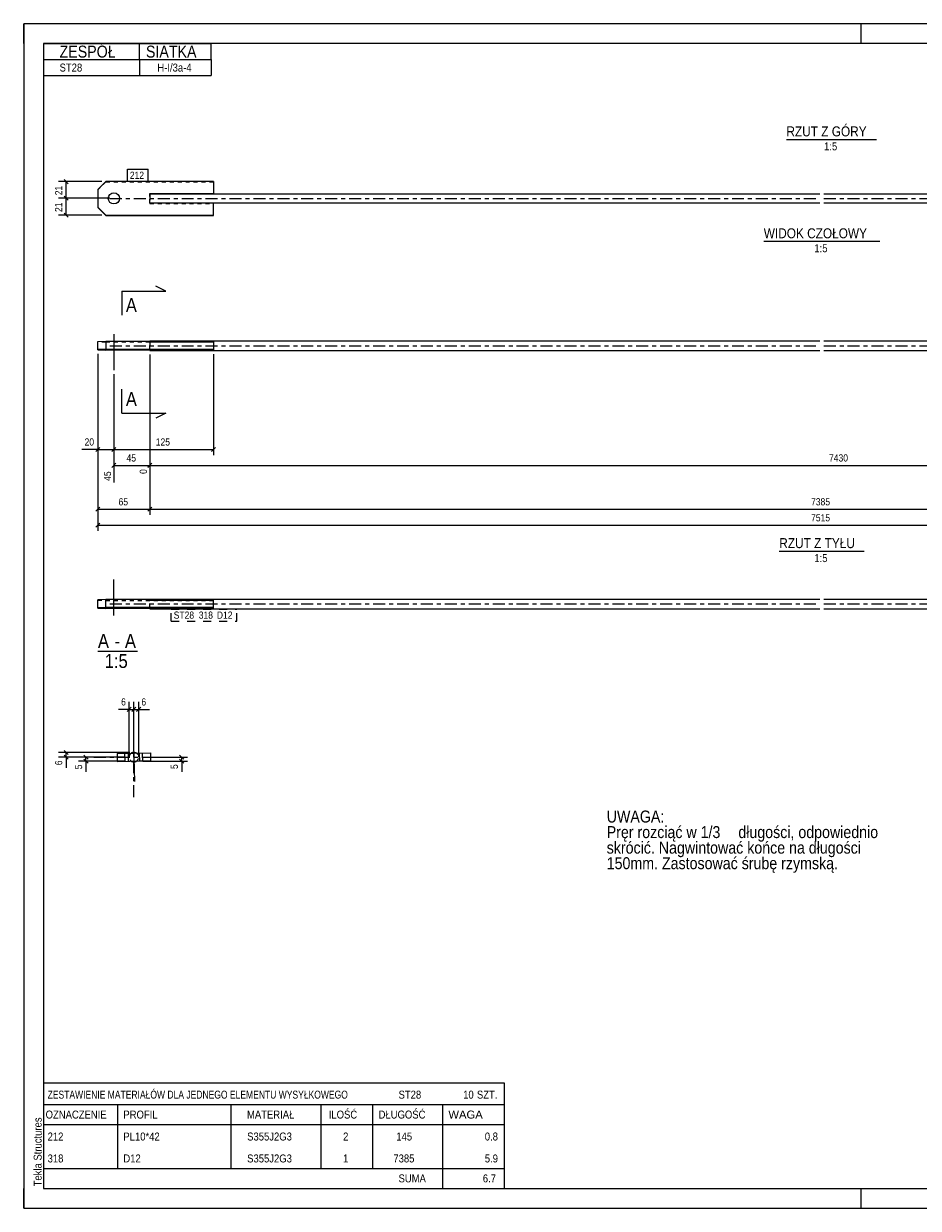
# Model space of a CAD drawing. Header units: millimetres. Extents: x 0 to 420, y 0 to 297.
# Tile 1 of 2: x 0 to 224, y 0 to 297. Entities that reach past the tile are written whole.
import ezdxf

# ---------------------------------------------------------------- set-up
doc = ezdxf.new("R2010")
doc.units = ezdxf.units.MM
for name, pattern in [('XKITLINE00', [0]), ('XKITLINE01', [4, 1, -1, 1, -1]), ('XKITLINE02', [4, 2, -2]), ('XKITLINE03', [6, 3, -1, 1, -1])]:
    doc.linetypes.add(name, pattern=pattern)
for name, color, linetype, lineweight in [('Arkusz rysunku', 3, 'Continuous', 0), ('Element', 2, 'Continuous', 0), ('Inny typ obiektu', 7, 'Continuous', 0), ('Przekrój', 7, 'Continuous', 0), ('Tekst', 7, 'Continuous', 0), ('Wymiar', 4, 'Continuous', 0), ('Znak elementu', 2, 'Continuous', 0), ('Śruba', 3, 'Continuous', 0)]:
    doc.layers.add(name, color=color, linetype=linetype, lineweight=lineweight)
doc.styles.add('ARIAL', font='ARIAL.TTF')

msp = doc.modelspace()

# ---------------------------------------------------------------- linework, layer by layer
at = {"layer": 'Arkusz rysunku', "linetype": 'XKITLINE00', "lineweight": 0}
for p, q in [((420, 297), (0, 297)), ((0, 297), (0, 0)), ((0, 292), (0, 297)), ((5, 297), (0, 297)), ((210, 292), (210, 297)), ((415, 292), (5, 292)), ((5, 292), (5, 5)), ((0, 0), (0, 5)), ((5, 5), (415, 5)), ((210, 0), (210, 5)), ((0, 0), (420, 0))]:
    msp.add_line(p, q, dxfattribs=at)
at = {"layer": 'Element', "linetype": 'XKITLINE00', "lineweight": 0}
for p, q in [((20.62, 257.4), (18.62, 255.4)), ((47.62, 257.4), (20.62, 257.4)), ((47.62, 257.4), (47.62, 254.38)), ((18.62, 255.4), (18.62, 250.95)), ((31.62, 253.68), (31.62, 254.4)), ((31.62, 254.4), (47.62, 254.4)), ((31.62, 254.38), (199.62, 254.38)), ((31.62, 253.68), (31.62, 252.73)), ((31.62, 252), (31.62, 252.73)), ((200.62, 254.38), (368.62, 254.38)), ((18.62, 251), (20.62, 249)), ((20.62, 248.95), (18.62, 250.95)), ((47.62, 252), (31.62, 252)), ((47.62, 248.95), (47.62, 252)), ((199.62, 251.98), (47.62, 251.98)), ((352.62, 251.98), (200.62, 251.98)), ((20.62, 249), (47.62, 249)), ((20.62, 249), (20.62, 248.95)), ((20.62, 248.95), (47.62, 248.95)), ((18.62, 217.33), (20.62, 217.37)), ((18.62, 215.22), (18.62, 217.33)), ((20.62, 217.37), (47.62, 217.37)), ((20.62, 217.37), (20.62, 215.38)), ((31.62, 217.47), (199.62, 217.47)), ((31.62, 217.47), (31.62, 217.37)), ((47.62, 217.37), (47.62, 215.3)), ((200.62, 217.47), (368.62, 217.47)), ((20.62, 215.38), (18.62, 215.33)), ((18.62, 215.22), (20.62, 215.17)), ((20.62, 215.38), (47.62, 215.38)), ((31.62, 215.17), (20.62, 215.17)), ((31.62, 215.3), (31.62, 215.28)), ((31.62, 215.3), (47.62, 215.3)), ((31.62, 215.07), (31.62, 215.28)), ((31.62, 215.07), (199.62, 215.07)), ((200.62, 215.07), (368.62, 215.07)), ((20.62, 152.62), (18.62, 152.58)), ((18.62, 150.58), (18.62, 152.58)), ((20.62, 150.62), (20.62, 152.62)), ((47.62, 152.62), (20.62, 152.62)), ((31.62, 152.72), (199.62, 152.72)), ((31.62, 152.72), (31.62, 152.62)), ((47.62, 150.62), (47.62, 152.62)), ((200.62, 152.72), (368.62, 152.72)), ((20.62, 150.62), (18.62, 150.58)), ((18.62, 150.58), (18.62, 150.47)), ((18.62, 150.47), (20.62, 150.42)), ((47.62, 150.62), (20.62, 150.62)), ((31.62, 150.42), (20.62, 150.42)), ((31.62, 150.53), (31.62, 150.55)), ((31.62, 150.55), (47.62, 150.55)), ((31.62, 150.32), (31.62, 150.53)), ((31.62, 150.32), (199.62, 150.32)), ((47.62, 150.55), (47.62, 150.62)), ((200.62, 150.32), (368.62, 150.32)), ((23.4, 114), (31.79, 114.21)), ((23.4, 114), (23.45, 112)), ((25.44, 112.05), (25.4, 114.05)), ((29.84, 112.16), (29.79, 114.16)), ((31.79, 114.21), (31.84, 112.21)), ((23.45, 112), (29.84, 112.16)), ((29.84, 112.16), (31.84, 112.21))]:
    msp.add_line(p, q, dxfattribs=at)
at = {"layer": 'Element', "linetype": 'XKITLINE01', "lineweight": 0}
for p, q in [((20.62, 257.35), (18.62, 255.35)), ((20.62, 257.4), (20.62, 257.35)), ((20.62, 257.35), (47.62, 257.35)), ((31.62, 254.38), (31.62, 253.68)), ((47.62, 254.35), (31.62, 254.35)), ((31.62, 253.68), (31.62, 252.73)), ((31.62, 251.98), (31.62, 253.18)), ((47.62, 254.38), (47.62, 254.35)), ((47.62, 254.38), (47.62, 254.35)), ((31.62, 252), (31.62, 251.95)), ((31.62, 252), (31.62, 251.95)), ((47.62, 251.98), (31.62, 251.98)), ((31.62, 251.95), (47.62, 251.95)), ((18.62, 217.22), (18.62, 217.33)), ((20.62, 217.17), (18.62, 217.22)), ((47.62, 217.17), (20.62, 217.17)), ((31.62, 215.28), (31.62, 217.47)), ((47.62, 217.3), (31.62, 217.3)), ((31.62, 217.3), (31.62, 217.24)), ((31.62, 217.3), (31.62, 215.3)), ((31.62, 217.24), (47.62, 217.24)), ((47.62, 217.37), (47.62, 217.3)), ((47.62, 217.24), (47.62, 217.17)), ((18.62, 215.33), (18.62, 215.22)), ((20.62, 215.17), (20.62, 215.38)), ((31.62, 215.38), (31.62, 215.3)), ((31.62, 215.28), (31.62, 215.24)), ((47.62, 215.24), (31.62, 215.24)), ((47.62, 215.17), (31.62, 215.17)), ((47.62, 215.3), (47.62, 215.24)), ((47.62, 215.3), (47.62, 215.17)), ((47.62, 215.17), (47.62, 215.24)), ((18.62, 152.47), (20.62, 152.42)), ((20.62, 152.42), (47.62, 152.42)), ((31.62, 150.62), (31.62, 152.72)), ((31.62, 150.49), (31.62, 152.55)), ((31.62, 152.55), (47.62, 152.55)), ((31.62, 152.49), (47.62, 152.49)), ((18.62, 150.47), (18.62, 150.58)), ((20.62, 150.42), (20.62, 150.62)), ((31.62, 150.68), (31.62, 150.62)), ((31.62, 150.53), (31.62, 150.62)), ((31.62, 150.62), (31.62, 150.53)), ((31.62, 150.49), (31.62, 150.53)), ((47.62, 150.49), (31.62, 150.49)), ((47.62, 150.42), (31.62, 150.42)), ((47.62, 150.42), (47.62, 150.62)), ((47.62, 150.42), (47.62, 150.49)), ((26.4, 114.08), (26.44, 112.08)), ((28.79, 114.13), (28.84, 112.14)), ((29.84, 112.16), (28.84, 112.14))]:
    msp.add_line(p, q, dxfattribs=at)
at = {"layer": 'Element', "linetype": 'XKITLINE03', "lineweight": 0}
for p, q in [((21.62, 253.18), (199.62, 253.18)), ((200.62, 253.18), (378.62, 253.18)), ((21.62, 216.27), (199.62, 216.27)), ((200.62, 216.27), (378.62, 216.27)), ((21.62, 151.52), (199.62, 151.52)), ((200.62, 151.52), (378.62, 151.52)), ((27.62, 103.1), (27.62, 123.1)), ((17.62, 113.1), (37.62, 113.1))]:
    msp.add_line(p, q, dxfattribs=at)
at = {"layer": 'Element', "linetype": 'XKITLINE01', "lineweight": 0}
for start, end in [(117.1408, 245.5211), (297.6792, 66.0029)]:
    msp.add_arc((27.62, 113.1), 1.2, start, end, dxfattribs=at)
at = {"layer": 'Element', "linetype": 'XKITLINE00', "lineweight": 0}
for start, end in [(66.0029, 117.1408), (245.5211, 297.6792)]:
    msp.add_arc((27.62, 113.1), 1.2, start, end, dxfattribs=at)
at = {"layer": 'Inny typ obiektu', "linetype": 'XKITLINE00', "lineweight": 0}
for p, q in [((5, 292), (47, 292)), ((5, 292), (5, 288)), ((29, 288), (29, 292)), ((47, 288), (47, 292)), ((5, 288), (47, 288)), ((5, 288), (5, 284)), ((29, 288), (29, 284)), ((47, 288), (47, 284)), ((5, 284), (47, 284)), ((191.26, 268), (213.86, 268)), ((185.58, 242.45), (214.66, 242.45)), ((189.47, 164.77), (210.77, 164.77)), ((18.62, 139.72), (28.5, 139.72)), ((5, 31.5), (5, 26)), ((5, 31.5), (120.5, 31.5)), ((120.5, 31.5), (120.5, 26)), ((5, 26), (5, 21)), ((5, 26), (120.5, 26)), ((23.5, 26), (23.5, 21)), ((52, 21), (52, 26)), ((74.5, 26), (74.5, 21)), ((87.5, 26), (87.5, 21)), ((105, 26), (105, 21)), ((120.5, 26), (120.5, 21)), ((5, 21), (120.5, 21)), ((5, 21), (5, 15.5)), ((23.5, 21), (23.5, 15.5)), ((52, 15.5), (52, 21)), ((74.5, 21), (74.5, 15.5)), ((87.5, 21), (87.5, 15.5)), ((105, 21), (105, 15.5)), ((120.5, 21), (120.5, 15.5)), ((5, 15.5), (5, 10)), ((23.5, 15.5), (23.5, 10)), ((52, 10), (52, 15.5)), ((74.5, 15.5), (74.5, 10)), ((87.5, 15.5), (87.5, 10)), ((105, 15.5), (105, 10)), ((120.5, 15.5), (120.5, 10)), ((5, 10), (5, 5)), ((5, 10), (120.5, 10)), ((105, 10), (105, 5)), ((120.5, 10), (120.5, 5)), ((5, 5), (120.5, 5))]:
    msp.add_line(p, q, dxfattribs=at)
at = {"layer": 'Przekrój', "linetype": 'XKITLINE00', "lineweight": 0}
for p, q in [((24.62, 229.95), (24.62, 223.95)), ((24.62, 229.95), (30.62, 229.95)), ((30.62, 229.95), (35.62, 229.95)), ((35.62, 229.95), (33.12, 231.2)), ((24.62, 199.39), (24.62, 205.39)), ((24.62, 199.39), (30.62, 199.39)), ((30.62, 199.39), (35.62, 199.39)), ((35.62, 199.39), (33.12, 198.14))]:
    msp.add_line(p, q, dxfattribs=at)
at = {"layer": 'Wymiar', "linetype": 'XKITLINE00', "lineweight": 0}
for p, q in [((19.62, 257.4), (8.76, 257.4)), ((10.11, 257.91), (11.13, 256.89)), ((10.62, 253.25), (10.62, 257.4)), ((21.62, 253.25), (8.76, 253.25)), ((21.62, 253.25), (8.76, 253.25)), ((10.11, 253.76), (11.13, 252.74)), ((10.11, 253.76), (11.13, 252.74)), ((10.62, 249), (10.62, 253.25)), ((10.11, 249.51), (11.13, 248.49)), ((19.62, 249), (8.76, 249)), ((18.62, 214.22), (18.62, 169.83)), ((18.62, 214.22), (18.62, 173.83)), ((18.62, 214.22), (18.62, 188.83)), ((31.62, 214.07), (31.62, 173.83)), ((31.62, 214.07), (31.62, 173.83)), ((31.62, 214.07), (31.62, 184.12)), ((31.62, 214.07), (31.62, 184.12)), ((47.62, 214.17), (47.62, 188.83)), ((22.62, 209.17), (22.62, 181.98)), ((22.62, 209.17), (22.62, 188.83)), ((22.62, 209.17), (22.62, 188.83)), ((18.62, 190.27), (14.6, 190.27)), ((18.62, 190.27), (14.6, 190.27)), ((19.13, 190.78), (18.11, 189.76)), ((18.62, 190.27), (22.62, 190.27)), ((23.13, 190.78), (22.11, 189.76)), ((23.13, 190.78), (22.11, 189.76)), ((22.62, 190.27), (47.62, 190.27)), ((48.13, 190.78), (47.11, 189.76)), ((23.13, 186.78), (22.11, 185.76)), ((22.62, 186.27), (31.62, 186.27)), ((32.13, 186.78), (31.11, 185.76)), ((32.13, 186.78), (31.16, 185.81)), ((31.62, 186.27), (377.62, 186.27)), ((19.13, 175.78), (18.11, 174.76)), ((18.62, 175.27), (31.62, 175.27)), ((32.13, 175.78), (31.11, 174.76)), ((32.13, 175.78), (31.11, 174.76)), ((31.62, 175.27), (368.62, 175.27)), ((19.13, 171.78), (18.11, 170.76)), ((18.62, 171.27), (381.62, 171.27)), ((26.44, 125.1), (23.76, 125.1)), ((26.44, 125.1), (23.76, 125.1)), ((26.95, 125.61), (25.94, 124.59)), ((26.44, 113.08), (26.44, 126.96)), ((26.44, 125.1), (27.62, 125.1)), ((28.13, 125.61), (27.11, 124.59)), ((28.13, 125.61), (27.11, 124.59)), ((27.62, 115.3), (27.62, 126.96)), ((27.62, 115.3), (27.62, 126.96)), ((27.62, 125.1), (28.84, 125.1)), ((29.35, 125.61), (28.33, 124.59)), ((28.84, 113.14), (28.84, 126.96)), ((28.84, 125.1), (31.53, 125.1)), ((28.84, 125.1), (31.53, 125.1)), ((26.62, 114.3), (8.76, 114.3)), ((25.42, 113.1), (8.76, 113.1)), ((10.11, 114.81), (11.13, 113.79)), ((10.11, 113.61), (11.13, 112.59)), ((10.62, 113.1), (10.62, 114.3)), ((10.62, 113.1), (10.62, 110.42)), ((10.62, 113.1), (10.62, 110.42)), ((25.42, 113.1), (13.76, 113.1)), ((15.11, 113.61), (16.13, 112.59)), ((15.62, 112.08), (15.62, 113.1)), ((29.82, 113.1), (41.06, 113.1)), ((39.11, 113.61), (40.13, 112.59)), ((39.62, 112.14), (39.62, 113.1)), ((25.44, 112.08), (13.76, 112.08)), ((15.11, 112.59), (16.13, 111.57)), ((15.62, 112.08), (15.62, 109.39)), ((15.62, 112.08), (15.62, 109.39)), ((29.84, 112.14), (41.06, 112.14)), ((39.11, 112.64), (40.13, 111.63)), ((39.62, 112.14), (39.62, 109.45)), ((39.62, 112.14), (39.62, 109.45))]:
    msp.add_line(p, q, dxfattribs=at)
at = {"layer": 'Znak elementu', "linetype": 'XKITLINE00', "lineweight": 0}
for p, q in [((26.02, 260.5), (31.23, 260.5)), ((26.02, 257.5), (26.02, 260.5)), ((31.23, 257.5), (31.23, 260.5)), ((26.02, 257.5), (31.23, 257.5))]:
    msp.add_line(p, q, dxfattribs=at)
at = {"layer": 'Znak elementu', "linetype": 'XKITLINE02', "lineweight": 0}
for p, q in [((37.02, 150.22), (53.45, 150.22)), ((37.02, 147.22), (37.02, 150.22)), ((53.45, 147.22), (53.45, 150.22)), ((37.02, 147.22), (53.45, 147.22))]:
    msp.add_line(p, q, dxfattribs=at)
at = {"layer": 'Śruba', "linetype": 'XKITLINE00', "lineweight": 0}
for p, q in [((22.62, 253.25), (22.62, 253.03)), ((22.62, 219.17), (22.62, 210.17)), ((22.62, 148.62), (22.62, 157.62)), ((27.55, 116), (27.77, 107.01)), ((26.2, 114.07), (26.24, 112.07)), ((28.99, 114.14), (29.04, 112.14))]:
    msp.add_line(p, q, dxfattribs=at)
msp.add_circle((22.62, 253.2), 1.4, dxfattribs=at)

# ---------------------------------------------------------------- texts
at = {"layer": 'Arkusz rysunku', "style": 'ARIAL', "width": 0.85}
msp.add_text('Tekla Structures', height=2, rotation=90, dxfattribs=at).set_placement((4.5, 5.5))
at = {"layer": 'Inny typ obiektu', "style": 'ARIAL'}
for s, height, width, p in [('ZESPÓŁ', 3, 0.85, (9, 288.5)), ('SIATKA', 3, 0.85, (30.66, 288.5)), ('ST28', 2, 0.85, (9, 285)), ('H-I/3a-4', 2, 0.85, (33.52, 285)), ('RZUT Z GÓRY', 2.5, 0.85, (191.26, 268.75)), ('1:5', 2, 0.85, (200.71, 265.25)), ('WIDOK CZOŁOWY', 2.5, 0.85, (185.58, 243.2)), ('1:5', 2, 0.85, (198.27, 239.7)), ('RZUT Z TYŁU', 2.5, 0.85, (189.47, 165.52)), ('1:5', 2, 0.85, (198.27, 162.02)), ('A', 3.5, 0.85, (18.62, 140.47)), ('A', 3.5, 0.85, (25.39, 140.47)), ('-', 3.5, 0.85, (22.78, 140.47)), ('1:5', 3.5, 0.85, (20.32, 135.47)), ('ZESTAWIENIE MATERIAŁÓW DLA JEDNEGO ELEMENTU WYSYŁKOWEGO', 2, 0.765, (6, 27.5)), ('ST28', 2, 0.85, (94, 27.5)), ('10', 2, 0.85, (110.2, 27.5)), (' SZT.', 2, 0.85, (113, 27.5)), ('OZNACZENIE', 2, 0.85, (5.5, 22.5)), ('PROFIL', 2, 0.85, (25, 22.5)), ('MATERIAŁ', 2, 0.85, (56, 22.5)), ('ILOŚĆ', 2, 0.85, (76.5, 22.5)), ('DŁUGOŚĆ', 2, 0.85, (89, 22.5)), ('WAGA', 2, 1.008832, (106.5, 22.5)), ('212', 2, 0.85, (6, 17)), ('PL10*42', 2, 0.85, (25, 17)), ('S355J2G3', 2, 0.85, (56.04, 17)), ('2', 2, 0.85, (80.09, 17)), ('145', 2, 0.85, (93.44, 17)), ('0.8', 2, 0.85, (115.63, 17)), ('318', 2, 0.85, (6, 11.5)), ('D12', 2, 0.85, (25, 11.5)), ('S355J2G3', 2, 0.85, (56.04, 11.5)), ('1', 2, 0.85, (80.09, 11.5)), ('7385', 2, 0.85, (92.7, 11.5)), ('5.9', 2, 0.85, (115.63, 11.5)), ('SUMA', 2, 0.85, (94, 6.5)), ('6.7', 2, 0.85, (115.13, 6.5))]:
    msp.add_text(s, height=height, dxfattribs=dict(at, width=width)).set_placement(p)
at = {"layer": 'Przekrój', "style": 'ARIAL', "width": 0.85}
for p in [(25.62, 224.7), (25.62, 201.14)]:
    msp.add_text('A', height=3.5, dxfattribs=at).set_placement(p)
at = {"layer": 'Tekst', "style": 'ARIAL', "width": 0.85}
for s, p in [('UWAGA:', (146.2, 96.72)), ('Pręr rozciąć w 1/3', (146.2, 92.82)), (' długości, odpowiednio', (178.22, 92.82)), ('skrócić. Nagwintować końce na długości ', (146.2, 88.92)), ('150mm. Zastosować śrubę rzymską.', (146.2, 85.02))]:
    msp.add_text(s, height=3, dxfattribs=at).set_placement(p)
at = {"layer": 'Wymiar', "style": 'ARIAL', "width": 0.85}
for s, p in [('21', (9.66, 253.99)), ('21', (9.66, 249.79)), ('45', (21.9, 182.38)), ('0', (30.9, 184.12)), ('6', (9.66, 111.09)), ('5', (14.66, 110.07)), ('5', (38.66, 110.13))]:
    msp.add_text(s, height=1.8, rotation=90.0002, dxfattribs=at).set_placement(p)
for s, p in [('20', (15.27, 191.23)), ('125', (33.12, 191.23)), ('45', (25.79, 187.23)), ('7430', (201.95, 187.23)), ('65', (23.79, 176.23)), ('7385', (197.45, 176.23)), ('7515', (197.45, 172.23)), ('6', (24.43, 126.06)), ('6', (29.52, 126.06))]:
    msp.add_text(s, height=1.8, dxfattribs=at).set_placement(p)
at = {"layer": 'Znak elementu', "style": 'ARIAL', "width": 0.85}
for s, p in [('212', (26.62, 258.1)), ('ST28', (37.62, 147.82)), ('318', (43.9, 147.82)), ('D12', (48.44, 147.82))]:
    msp.add_text(s, height=1.8, dxfattribs=at).set_placement(p)

doc.saveas('drawing.dxf')
